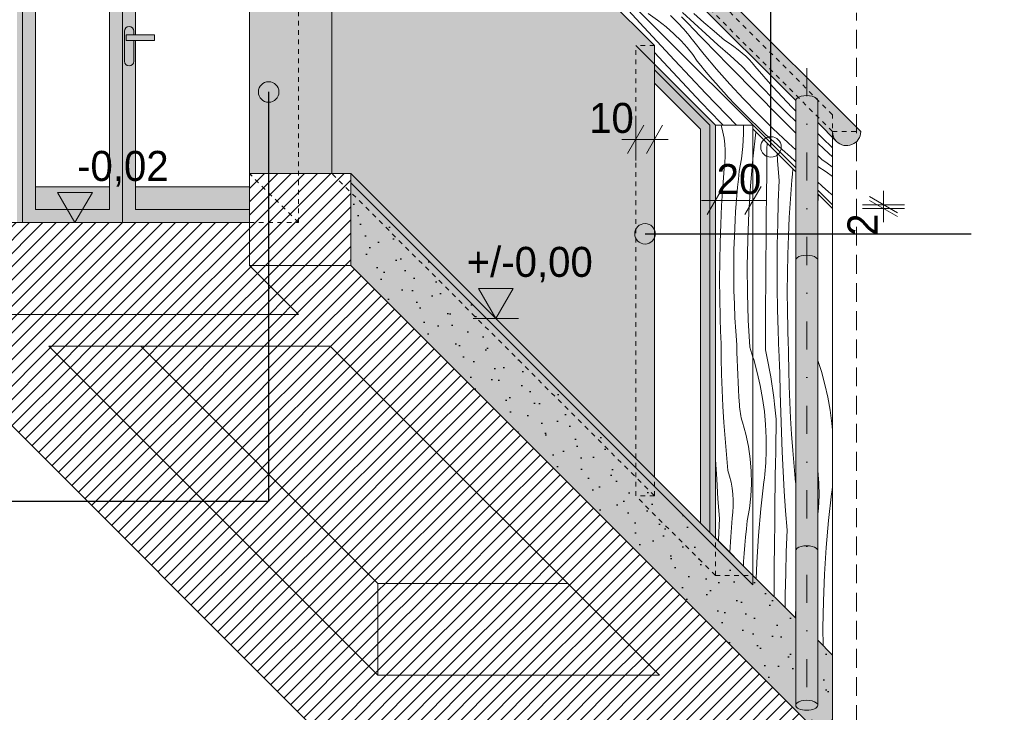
# Model space of a CAD drawing. Extents: x -366324 to -207045, y 68808 to 138616.
# Tile 35 of 170: x -338660 to -333414, y 86794 to 90486. Entities that reach past the tile are written whole.
import ezdxf

# ---------------------------------------------------------------- set-up
doc = ezdxf.new("R2010")
doc.units = 0
doc.header["$MEASUREMENT"] = 0
for name, pattern in [('Dashed', [564.444447, 282.222223, -282.222223]), ('Dot & Dashed', [450, 150, -150, 0, -150]), ('Hidden Line', [50, 25, -25]), ('Krawędzie ukryte', [150, 100, -50])]:
    doc.linetypes.add(name, pattern=pattern)
for name, color, linetype, lineweight in [('A-Opisy_Nr_Pióra__21', 7, 'Continuous', 9), ('Arch drzwi_Nr_Pióra__21', 7, 'Continuous', 9), ('Arch kolorystyka_Nr_Pióra__1', 7, 'Continuous', 25), ('Arch kolorystyka_Nr_Pióra__101', 8, 'Continuous', 13), ('Arch kolorystyka_Nr_Pióra__41', 7, 'Continuous', 15), ('Arch okna_Nr_Pióra__21', 7, 'Continuous', 9), ('Arch wymiary_Nr_Pióra__21', 7, 'Continuous', 9), ('Arch ściany zewnętrzne_Nr_Pióra__21', 7, 'Continuous', 9), ('INWENT.ŚCIANY_Nr_Pióra__21', 7, 'Continuous', 9)]:
    doc.layers.add(name, color=color, linetype=linetype, lineweight=lineweight)
for name, color, linetype, lineweight, true_color in [('Arch kolorystyka_Nr_Pióra__102', 7, 'Continuous', 9, 0xcccccc), ('Arch kolorystyka_Nr_Pióra__2', 7, 'Continuous', 13, 0x7f7f7f), ('Arch kolorystyka_Nr_Pióra__22', 7, 'Continuous', 9, 0x7f7f7f), ('Arch kolorystyka_Nr_Pióra__61', 7, 'Continuous', 20, 0x4d4d4d), ('Arch kolorystyka_Nr_Pióra__81', 7, 'Continuous', 9, 0x5d5d5d), ('Arch okna_Nr_Pióra__22', 7, 'Continuous', 9, 0x7f7f7f), ('Arch ściany zewnętrzne_Nr_Pióra__22', 7, 'Continuous', 9, 0x7f7f7f)]:
    doc.layers.add(name, color=color, linetype=linetype, lineweight=lineweight, true_color=true_color)
doc.layers.add('Arch wymiary', color=7, linetype='Continuous')
doc.styles.add('GENERATED_STYLE_1', font='txt')
doc.dimstyles.new('GENERATED_STYLE__2', dxfattribs={"dimtxt": 160.000002, "dimasz": 114, "dimexe": 0.18, "dimexo": 0, "dimgap": 0.09, "dimtad": 1, "dimdec": 0, "dimlfac": 0.1, "dimzin": 0, "dimdsep": 46, "dimtxsty": 'GENERATED_STYLE_1', "dimblk": 'ARROWHEAD_2', "dimblk1": 'ARROWHEAD_2', "dimblk2": 'ARROWHEAD_2', "dimcen": 0.09, "dimclrd": 7, "dimclre": 7, "dimclrt": 7, "dimazin": 0, "dimtfac": 1, "dimtdec": 4, "dimtmove": 0, "dimatfit": 3, "dimfxl": 0, "dimtolj": 1, "dimtzin": 0, "dimarcsym": 0})
doc.dimstyles.new('GENERATED_STYLE__3', dxfattribs={"dimtxt": 160.000002, "dimasz": 114, "dimexe": 0.18, "dimexo": 0, "dimgap": 0.09, "dimtad": 1, "dimtih": 1, "dimtoh": 1, "dimdec": 0, "dimlfac": 0.1, "dimzin": 0, "dimdsep": 46, "dimtxsty": 'GENERATED_STYLE_1', "dimblk": 'ARROWHEAD_2', "dimblk1": 'ARROWHEAD_2', "dimblk2": 'ARROWHEAD_2', "dimcen": 0.09, "dimclrd": 7, "dimclre": 7, "dimclrt": 7, "dimazin": 0, "dimtfac": 1, "dimtdec": 4, "dimtmove": 2, "dimatfit": 3, "dimfxl": 0, "dimtolj": 1, "dimtzin": 0, "dimarcsym": 0})
doc.dimstyles.new('GENERATED_STYLE__4', dxfattribs={"dimtxt": 160.000002, "dimasz": 114, "dimexe": 0.18, "dimexo": 0, "dimgap": 0.09, "dimtad": 1, "dimtih": 1, "dimtoh": 1, "dimdec": 0, "dimlfac": 0.1, "dimzin": 0, "dimdsep": 46, "dimtxsty": 'GENERATED_STYLE_1', "dimblk": 'ARROWHEAD_2', "dimblk1": 'ARROWHEAD_2', "dimblk2": 'ARROWHEAD_2', "dimcen": 0.09, "dimclrd": 7, "dimclre": 7, "dimclrt": 7, "dimazin": 0, "dimtfac": 1, "dimtdec": 4, "dimtmove": 0, "dimatfit": 3, "dimfxl": 0, "dimtolj": 1, "dimtzin": 0, "dimarcsym": 0})
doc.dimstyles.new('GENERATED_STYLE__8', dxfattribs={"dimtxt": 0.18, "dimasz": 218.88, "dimexe": 0.18, "dimexo": 0.0625, "dimgap": 0.09, "dimtad": 0, "dimtih": 1, "dimtoh": 1, "dimdec": 4, "dimzin": 0, "dimdsep": 46, "dimcen": 0.09, "dimadec": 0, "dimazin": 0, "dimtfac": 1, "dimtdec": 4, "dimtmove": 0, "dimatfit": 3, "dimldrblk": 'ARROWHEAD_1', "dimfxl": 0, "dimtolj": 1, "dimtzin": 0, "dimarcsym": 0})
pattern_1 = [(45, (0, 0), (-35.355339, 35.355339), [])]

# ---------------------------------------------------------------- blocks, each defined once
blk = doc.blocks.new('*X98')
at = {"layer": 'Arch kolorystyka_Nr_Pióra__22', "linetype": 'Continuous'}
for p, q in [((-334753.3, 89744.2), (-334737.3, 89886.8)), ((-334737.3, 89886.8), (-334737.2, 89887.7)), ((-334678.6, 89796.2), (-334678.2, 89828.8)), ((-334679.4, 89733.5), (-334678.6, 89796.2)), ((-334621.9, 89733.8), (-334624.7, 89775.2)), ((-334753.6, 89740.2), (-334753.3, 89744.2)), ((-334680, 89670.9), (-334679.4, 89733.5)), ((-334614.1, 89629.3), (-334621.9, 89733.8)), ((-334681.1, 89552.8), (-334680, 89670.9)), ((-334546.6, 89630.3), (-334543.1, 89662.3)), ((-334543.1, 89662.3), (-334541.5, 89692)), ((-334618.5, 89514.9), (-334614.1, 89629.3)), ((-334554, 89531.4), (-334546.6, 89630.3)), ((-334682.1, 89434.8), (-334681.1, 89552.8)), ((-334621.6, 89400.5), (-334618.5, 89514.9)), ((-334560.1, 89432.5), (-334554, 89531.4)), ((-334683, 89316.8), (-334682.1, 89434.8)), ((-334564.8, 89333.5), (-334560.1, 89432.5)), ((-334623.5, 89286.1), (-334621.6, 89400.5)), ((-334568.1, 89234.4), (-334564.8, 89333.5)), ((-334684, 89198.7), (-334683, 89316.8)), ((-334624.2, 89171.6), (-334623.5, 89286.1)), ((-334570.1, 89135.3), (-334568.1, 89234.4)), ((-334684.9, 89080.7), (-334684, 89198.7)), ((-334623.7, 89057.1), (-334624.2, 89171.6)), ((-334570.7, 89036.1), (-334570.1, 89135.3)), ((-334685.7, 88962.7), (-334684.9, 89080.7)), ((-334621.9, 88942.7), (-334623.7, 89057.1)), ((-334570, 88937), (-334570.7, 89036.1)), ((-334686.5, 88844.6), (-334685.7, 88962.7)), ((-334619, 88828.2), (-334621.9, 88942.7)), ((-334568, 88837.9), (-334570, 88937)), ((-334687.3, 88726.6), (-334686.5, 88844.6)), ((-334614.9, 88713.8), (-334619, 88828.2)), ((-334567.5, 88821.2), (-334568, 88837.9)), ((-334567, 88804.6), (-334567.5, 88821.2)), ((-334566.4, 88787.9), (-334567, 88804.6)), ((-334565.8, 88771.3), (-334566.4, 88787.9)), ((-334565.2, 88754.6), (-334565.8, 88771.3)), ((-334564.6, 88738), (-334565.2, 88754.6)), ((-334687.3, 88726.6), (-334679.2, 88690.7)), ((-334614.3, 88699.8), (-334614.9, 88713.8)), ((-334613.7, 88685.8), (-334614.3, 88699.8)), ((-334563.8, 88721.3), (-334564.6, 88738)), ((-334563.1, 88704.7), (-334563.8, 88721.3)), ((-334562.1, 88619), (-334563.1, 88704.7)), ((-334753.6, 88688.3), (-334749, 88674.2)), ((-334749, 88674.2), (-334730.4, 88606.1)), ((-334679.2, 88690.7), (-334671.6, 88654.7)), ((-334671.6, 88654.7), (-334664.7, 88618.5)), ((-334613, 88671.8), (-334613.7, 88685.8)), ((-334612.4, 88657.7), (-334613, 88671.8)), ((-334611.7, 88643.7), (-334612.4, 88657.7)), ((-334730.4, 88606.1), (-334714.7, 88537.3)), ((-334664.7, 88618.5), (-334658.3, 88582.3)), ((-334611.1, 88629.7), (-334611.7, 88643.7)), ((-334610.4, 88615.7), (-334611.1, 88629.7)), ((-334609.6, 88601.7), (-334610.4, 88615.7)), ((-334607.9, 88496.9), (-334609.6, 88601.7)), ((-334560, 88533.2), (-334562.1, 88619)), ((-334658.3, 88582.3), (-334652.5, 88545.9)), ((-334652.5, 88545.9), (-334647.4, 88509.5)), ((-334714.7, 88537.3), (-334702.1, 88467.9)), ((-334647.4, 88509.5), (-334642.8, 88472.9)), ((-334605.3, 88392.2), (-334607.9, 88496.9)), ((-334557, 88447.6), (-334560, 88533.2)), ((-334702.1, 88467.9), (-334692.6, 88398)), ((-334642.8, 88472.9), (-334638.8, 88436.3)), ((-334636.3, 88420.4), (-334638.8, 88436.3)), ((-334552.9, 88361.9), (-334557, 88447.6)), ((-334692.6, 88398), (-334686.2, 88327.7)), ((-334634.2, 88404.4), (-334636.3, 88420.4)), ((-334632.5, 88388.3), (-334634.2, 88404.4)), ((-334631.1, 88372.3), (-334632.5, 88388.3)), ((-334601.8, 88287.6), (-334605.3, 88392.2)), ((-334630.2, 88356.1), (-334631.1, 88372.3)), ((-334629.6, 88340), (-334630.2, 88356.1)), ((-334629.4, 88323.9), (-334629.6, 88340)), ((-334547.8, 88276.3), (-334552.9, 88361.9)), ((-334686.2, 88327.7), (-334683, 88257.2)), ((-334630.9, 88245.1), (-334629.5, 88307.7)), ((-334629.5, 88307.7), (-334629.4, 88323.9)), ((-334597.5, 88182.9), (-334601.8, 88287.6)), ((-334683, 88257.2), (-334682.8, 88186.7)), ((-334632.1, 88182.4), (-334630.9, 88245.1)), ((-334541.7, 88190.8), (-334547.8, 88276.3)), ((-334683.4, 88166.1), (-334682.8, 88186.7)), ((-334633.2, 88119.7), (-334632.1, 88182.4)), ((-334592.3, 88078.3), (-334597.5, 88182.9)), ((-334534.6, 88105.4), (-334541.7, 88190.8)), ((-334686.6, 88104.3), (-334685.2, 88124.9)), ((-334685.2, 88124.9), (-334684.2, 88145.5)), ((-334684.2, 88145.5), (-334683.4, 88166.1)), ((-334690.1, 88063.2), (-334688.2, 88083.7)), ((-334688.2, 88083.7), (-334686.6, 88104.3)), ((-334634.3, 88057), (-334633.2, 88119.7)), ((-334586.2, 87973.7), (-334592.3, 88078.3)), ((-334526.5, 88020), (-334534.6, 88105.4)), ((-334710.6, 87879.7), (-334694.6, 88022.2)), ((-334694.6, 88022.2), (-334692.2, 88042.7)), ((-334692.2, 88042.7), (-334690.1, 88063.2)), ((-334635.2, 87994.4), (-334634.3, 88057)), ((-334525.4, 88016.1), (-334526.5, 88020)), ((-334636, 87931.7), (-334635.2, 87994.4)), ((-334579.3, 87869.2), (-334586.2, 87973.7)), ((-334636.7, 87869), (-334636, 87931.7)), ((-334723.2, 87736.8), (-334710.6, 87879.7)), ((-334637.4, 87806.3), (-334636.7, 87869)), ((-334571.5, 87764.8), (-334579.3, 87869.2)), ((-334638.4, 87688.3), (-334637.4, 87806.3)), ((-334575.8, 87650.4), (-334571.5, 87764.8)), ((-334732.5, 87593.6), (-334723.2, 87736.8)), ((-334639.4, 87570.3), (-334638.4, 87688.3)), ((-334578.9, 87536), (-334575.8, 87650.4)), ((-334736.1, 87506.6), (-334732.5, 87593.6)), ((-334640.4, 87452.2), (-334639.4, 87570.3)), ((-334580.8, 87421.5), (-334578.9, 87536)), ((-334640.7, 87411.3), (-334640.4, 87452.2)), ((-334581.3, 87351.8), (-334580.8, 87421.5)), ((-334526.9, 87297.5), (-334525.5, 87369.8)), ((-334525.5, 87369.8), (-334525.4, 87373.2))]:
    blk.add_line(p, q, dxfattribs=at)
blk = doc.blocks.new('Wypełnienie_49')
at = {"layer": 'Arch kolorystyka_Nr_Pióra__22', "linetype": 'Dashed'}
blk.add_blockref('*X98', (0, 0), dxfattribs=at)
blk = doc.blocks.new('*X100')
at = {"layer": 'Arch kolorystyka_Nr_Pióra__22', "linetype": 'Continuous'}
for p, q in [((-334407.9, 89503.4), (-334405.7, 89537.8)), ((-334405.7, 89537.8), (-334404.2, 89554.7)), ((-334407.9, 88669.7), (-334388.8, 88610.6)), ((-334388.8, 88610.6), (-334370.2, 88542.6)), ((-334370.2, 88542.6), (-334354.5, 88473.8)), ((-334354.5, 88473.8), (-334341.9, 88404.4)), ((-334341.9, 88404.4), (-334332.4, 88334.5)), ((-334332.4, 88334.5), (-334329.3, 88300.5)), ((-334407.2, 88082.5), (-334407.9, 88087)), ((-334401.9, 88016.2), (-334407.2, 88082.5)), ((-334400.9, 87949.6), (-334401.9, 88016.2)), ((-334334.4, 87958.7), (-334332, 87979.2)), ((-334332, 87979.2), (-334329.9, 87999.7)), ((-334329.9, 87999.7), (-334329.3, 88005.5)), ((-334404.2, 87883.2), (-334400.9, 87949.6)), ((-334350.4, 87816.2), (-334334.4, 87958.7)), ((-334407.9, 87850.6), (-334404.2, 87883.2)), ((-334363, 87673.3), (-334350.4, 87816.2)), ((-334372.3, 87530.1), (-334363, 87673.3)), ((-334378.2, 87386.8), (-334372.3, 87530.1)), ((-334380.7, 87243.4), (-334378.2, 87386.8)), ((-334380.1, 87150.6), (-334380.7, 87243.4))]:
    blk.add_line(p, q, dxfattribs=at)
blk = doc.blocks.new('Wypełnienie_50')
at = {"layer": 'Arch kolorystyka_Nr_Pióra__22', "linetype": 'Dashed'}
blk.add_blockref('*X100', (0, 0), dxfattribs=at)
blk = doc.blocks.new('*X102')
at = {"layer": 'Arch kolorystyka_Nr_Pióra__22', "linetype": 'Continuous'}
for p, q in [((-334920.2, 89917.2), (-334922.3, 89924.1)), ((-334912.9, 89885.9), (-334920.2, 89917.2)), ((-334803.7, 89877.7), (-334804.4, 89924.1)), ((-334907.3, 89854.2), (-334912.9, 89885.9)), ((-334903.6, 89822.2), (-334907.3, 89854.2)), ((-334807, 89811.2), (-334803.7, 89877.7)), ((-334901.6, 89790.1), (-334903.6, 89822.2)), ((-334814.6, 89745.1), (-334807, 89811.2)), ((-334903.3, 89725.8), (-334901.5, 89757.9)), ((-334901.5, 89757.9), (-334901.6, 89790.1)), ((-334914.2, 89594.9), (-334906.8, 89693.8)), ((-334906.8, 89693.8), (-334903.3, 89725.8)), ((-334826.5, 89679.6), (-334814.6, 89745.1)), ((-334765.9, 89601.3), (-334753.6, 89740.2)), ((-334831.1, 89636.4), (-334826.5, 89679.6)), ((-334920.3, 89496), (-334914.2, 89594.9)), ((-334839.1, 89549.7), (-334835.3, 89593)), ((-334835.3, 89593), (-334831.1, 89636.4)), ((-334775.1, 89458.2), (-334765.9, 89601.3)), ((-334842.5, 89506.3), (-334839.1, 89549.7)), ((-334925, 89397), (-334920.3, 89496)), ((-334845.5, 89462.9), (-334842.5, 89506.3)), ((-334848.1, 89419.4), (-334845.5, 89462.9)), ((-334781, 89314.8), (-334775.1, 89458.2)), ((-334928.3, 89297.9), (-334925, 89397)), ((-334850.3, 89375.9), (-334848.1, 89419.4)), ((-334854.4, 89260), (-334852.2, 89332.4)), ((-334852.2, 89332.4), (-334850.3, 89375.9)), ((-334930.3, 89198.8), (-334928.3, 89297.9)), ((-334783.5, 89171.4), (-334781, 89314.8)), ((-334855.5, 89187.6), (-334854.4, 89260)), ((-334930.9, 89099.6), (-334930.3, 89198.8)), ((-334855.5, 89115.2), (-334855.5, 89187.6)), ((-334782.6, 89027.9), (-334783.5, 89171.4)), ((-334930.2, 89000.5), (-334930.9, 89099.6)), ((-334854.4, 89042.7), (-334855.5, 89115.2)), ((-334852.2, 88970.3), (-334854.4, 89042.7)), ((-334778.4, 88884.6), (-334782.6, 89027.9)), ((-334928.2, 88901.4), (-334930.2, 89000.5)), ((-334849, 88897.9), (-334852.2, 88970.3)), ((-334927.7, 88884.7), (-334928.2, 88901.4)), ((-334927.2, 88868.1), (-334927.7, 88884.7)), ((-334926.6, 88851.4), (-334927.2, 88868.1)), ((-334844.6, 88825.6), (-334849, 88897.9)), ((-334770.7, 88741.3), (-334778.4, 88884.6)), ((-334926.1, 88834.8), (-334926.6, 88851.4)), ((-334925.4, 88818.1), (-334926.1, 88834.8)), ((-334924.8, 88801.5), (-334925.4, 88818.1)), ((-334839.2, 88753.4), (-334844.6, 88825.6)), ((-334924, 88784.9), (-334924.8, 88801.5)), ((-334923.3, 88768.2), (-334924, 88784.9)), ((-334922.3, 88682.5), (-334923.3, 88768.2)), ((-334838.4, 88713.4), (-334839.2, 88753.4)), ((-334837.3, 88673.5), (-334838.4, 88713.4)), ((-334770.7, 88741.3), (-334753.6, 88688.3)), ((-334920.2, 88596.8), (-334922.3, 88682.5)), ((-334835.9, 88633.5), (-334837.3, 88673.5)), ((-334917.2, 88511.1), (-334920.2, 88596.8)), ((-334834.3, 88593.6), (-334835.9, 88633.5)), ((-334832.4, 88553.7), (-334834.3, 88593.6)), ((-334830.2, 88513.8), (-334832.4, 88553.7)), ((-334913.1, 88425.4), (-334917.2, 88511.1)), ((-334827.7, 88473.9), (-334830.2, 88513.8)), ((-334824.9, 88434.1), (-334827.7, 88473.9)), ((-334908, 88339.8), (-334913.1, 88425.4)), ((-334824.4, 88422.2), (-334824.9, 88434.1)), ((-334823.4, 88410.4), (-334824.4, 88422.2)), ((-334822.1, 88398.7), (-334823.4, 88410.4)), ((-334820.3, 88386.9), (-334822.1, 88398.7)), ((-334818.1, 88375.3), (-334820.3, 88386.9)), ((-334901.9, 88254.3), (-334908, 88339.8)), ((-334815.5, 88363.7), (-334818.1, 88375.3)), ((-334812.5, 88352.3), (-334815.5, 88363.7)), ((-334809.1, 88340.9), (-334812.5, 88352.3)), ((-334791, 88276.9), (-334809.1, 88340.9)), ((-334894.8, 88168.9), (-334901.9, 88254.3)), ((-334777.1, 88211.8), (-334791, 88276.9)), ((-334767.4, 88146), (-334777.1, 88211.8)), ((-334952.5, 88141.8), (-334953.6, 88164.9)), ((-334946.4, 88037.3), (-334952.5, 88141.8)), ((-334886.7, 88083.5), (-334894.8, 88168.9)), ((-334762.1, 88079.7), (-334767.4, 88146)), ((-334877.6, 88052.7), (-334886.7, 88083.5)), ((-334761.1, 88013.1), (-334762.1, 88079.7)), ((-334939.5, 87932.8), (-334946.4, 88037.3)), ((-334870.2, 88021.3), (-334877.6, 88052.7)), ((-334864.7, 87989.6), (-334870.2, 88021.3)), ((-334860.9, 87957.7), (-334864.7, 87989.6)), ((-334764.4, 87946.7), (-334761.1, 88013.1)), ((-334931.7, 87828.3), (-334939.5, 87932.8)), ((-334859, 87925.6), (-334860.9, 87957.7)), ((-334858.9, 87893.4), (-334859, 87925.6)), ((-334772, 87880.6), (-334764.4, 87946.7)), ((-334864.2, 87829.3), (-334860.6, 87861.3)), ((-334860.6, 87861.3), (-334858.9, 87893.4)), ((-334783.9, 87815.1), (-334772, 87880.6)), ((-334936, 87713.9), (-334931.7, 87828.3)), ((-334871.6, 87730.4), (-334864.2, 87829.3)), ((-334788.4, 87771.8), (-334783.9, 87815.1)), ((-334792.6, 87728.5), (-334788.4, 87771.8)), ((-334936.2, 87706.8), (-334936, 87713.9)), ((-334876.7, 87647.2), (-334871.6, 87730.4)), ((-334796.4, 87685.1), (-334792.6, 87728.5)), ((-334799.8, 87641.7), (-334796.4, 87685.1)), ((-334804.3, 87574.8), (-334802.9, 87598.3)), ((-334802.9, 87598.3), (-334799.8, 87641.7))]:
    blk.add_line(p, q, dxfattribs=at)
blk = doc.blocks.new('Wypełnienie_51')
at = {"layer": 'Arch kolorystyka_Nr_Pióra__22', "linetype": 'Dashed'}
blk.add_blockref('*X102', (0, 0), dxfattribs=at)
blk = doc.blocks.new('*X104')
at = {"layer": 'Arch kolorystyka_Nr_Pióra__22', "linetype": 'Continuous'}
for p, q in [((-335334.6, 90445.7), (-335494.2, 90621.3)), ((-335171.2, 90269.7), (-335334.6, 90445.7)), ((-335230.4, 90259.5), (-335277.9, 90311)), ((-335180.8, 90206.1), (-335230.4, 90259.5)), ((-335004.2, 90093.4), (-335171.2, 90269.7)), ((-335130.8, 90152.7), (-335180.8, 90206.1)), ((-335080.3, 90099.2), (-335130.8, 90152.7)), ((-335029.4, 90045.7), (-335080.3, 90099.2)), ((-334840.5, 89924.1), (-335004.2, 90093.4)), ((-334978.1, 89992.1), (-335029.4, 90045.7)), ((-334926.4, 89938.6), (-334978.1, 89992.1)), ((-334912.3, 89924.1), (-334926.4, 89938.6))]:
    blk.add_line(p, q, dxfattribs=at)
blk = doc.blocks.new('Wypełnienie_52')
at = {"layer": 'Arch kolorystyka_Nr_Pióra__22', "linetype": 'Dashed'}
blk.add_blockref('*X104', (0, 0), dxfattribs=at)
blk = doc.blocks.new('*X106')
at = {"layer": 'Arch kolorystyka_Nr_Pióra__22', "linetype": 'Continuous'}
for p, q in [((-334385.1, 89856.5), (-334407.9, 89879)), ((-334329.3, 89802.7), (-334385.1, 89856.5)), ((-334374.3, 89796.7), (-334407.9, 89828.8)), ((-334386.6, 89740.8), (-334407.9, 89762.3)), ((-334329.3, 89754.5), (-334374.3, 89796.7)), ((-334407.9, 89704.2), (-334363.4, 89674.5)), ((-334386.6, 89740.8), (-334358.8, 89721)), ((-334358.8, 89721), (-334331.4, 89701.2)), ((-334331.4, 89701.2), (-334329.3, 89699.7)), ((-334363.4, 89674.5), (-334329.3, 89650.4)), ((-334388, 89601.7), (-334407.9, 89619.6)), ((-334363.3, 89579.8), (-334388, 89601.7)), ((-334356.2, 89573.3), (-334363.3, 89579.8)), ((-334348.8, 89566.8), (-334356.2, 89573.3)), ((-334340.9, 89560.3), (-334348.8, 89566.8)), ((-334332.7, 89553.9), (-334340.9, 89560.3)), ((-334329.3, 89551.3), (-334332.7, 89553.9))]:
    blk.add_line(p, q, dxfattribs=at)
blk = doc.blocks.new('Wypełnienie_53')
at = {"layer": 'Arch kolorystyka_Nr_Pióra__22', "linetype": 'Dashed'}
blk.add_blockref('*X106', (0, 0), dxfattribs=at)
blk = doc.blocks.new('*X108')
at = {"layer": 'Arch kolorystyka_Nr_Pióra__22', "linetype": 'Continuous'}
for p, q in [((-335261.8, 90483.5), (-335311.5, 90519.3)), ((-335215.9, 90447.3), (-335261.8, 90483.5)), ((-335192.7, 90508.5), (-335153.7, 90469.6)), ((-335100.6, 90467.3), (-335133.9, 90501.8)), ((-335066.3, 90467.6), (-335128.2, 90525.2)), ((-335014.9, 90471.9), (-335068, 90519)), ((-335174.1, 90410.8), (-335215.9, 90447.3)), ((-335142.9, 90458.3), (-335153.7, 90469.6)), ((-335132.4, 90447), (-335142.9, 90458.3)), ((-335122.1, 90435.6), (-335132.4, 90447)), ((-335112.1, 90424.3), (-335122.1, 90435.6)), ((-335067.3, 90432.8), (-335100.6, 90467.3)), ((-335033.8, 90398.3), (-335067.3, 90432.8)), ((-335003.5, 90410), (-335066.3, 90467.6)), ((-334960.7, 90424.9), (-335014.9, 90471.9)), ((-335136.5, 90374.2), (-335174.1, 90410.8)), ((-335102.4, 90413), (-335112.1, 90424.3)), ((-335093, 90401.7), (-335102.4, 90413)), ((-335083.9, 90390.4), (-335093, 90401.7)), ((-335075, 90379.2), (-335083.9, 90390.4)), ((-335012.6, 90300.7), (-335075, 90379.2)), ((-335000.2, 90363.8), (-335033.8, 90398.3)), ((-334939.9, 90352.5), (-335003.5, 90410)), ((-334905.7, 90377.9), (-334960.7, 90424.9)), ((-334879.6, 90361), (-334905.7, 90377.9)), ((-335103.2, 90337.6), (-335136.5, 90374.2)), ((-335074.4, 90301.2), (-335103.2, 90337.6)), ((-334966.6, 90329.3), (-335000.2, 90363.8)), ((-334932.8, 90294.9), (-334966.6, 90329.3)), ((-334875.5, 90295), (-334939.9, 90352.5)), ((-334855, 90343.7), (-334879.6, 90361)), ((-334832, 90326.3), (-334855, 90343.7)), ((-334810.6, 90308.7), (-334832, 90326.3)), ((-335050.3, 90265.2), (-335074.4, 90301.2)), ((-334946.6, 90222.1), (-335012.6, 90300.7)), ((-334898.9, 90260.4), (-334932.8, 90294.9)), ((-334810.2, 90237.5), (-334875.5, 90295)), ((-334791, 90291), (-334810.6, 90308.7)), ((-334773.2, 90273.3), (-334791, 90291)), ((-334757.3, 90255.6), (-334773.2, 90273.3)), ((-335031, 90241.4), (-335050.3, 90265.2)), ((-335011.4, 90217.5), (-335031, 90241.4)), ((-334877, 90143.3), (-334946.6, 90222.1)), ((-334835, 90195.4), (-334898.9, 90260.4)), ((-334751.6, 90174.6), (-334810.2, 90237.5)), ((-334743.2, 90238), (-334757.3, 90255.6)), ((-334696.2, 90183.6), (-334743.2, 90238)), ((-334991.3, 90193.7), (-335011.4, 90217.5)), ((-334970.9, 90169.8), (-334991.3, 90193.7)), ((-334950, 90145.9), (-334970.9, 90169.8)), ((-334771.1, 90130.5), (-334835, 90195.4)), ((-334691.7, 90111.6), (-334751.6, 90174.6)), ((-334647.8, 90129.2), (-334696.2, 90183.6)), ((-334928.7, 90122), (-334950, 90145.9)), ((-334907, 90098.1), (-334928.7, 90122)), ((-334804, 90064.4), (-334877, 90143.3)), ((-334707.1, 90065.5), (-334771.1, 90130.5)), ((-334598, 90074.7), (-334647.8, 90129.2)), ((-334884.9, 90074.1), (-334907, 90098.1)), ((-334847.2, 90034.3), (-334884.9, 90074.1)), ((-334727.6, 89985.5), (-334804, 90064.4)), ((-334643.1, 90000.6), (-334707.1, 90065.5)), ((-334630.7, 90048.6), (-334691.7, 90111.6)), ((-334546.9, 90020.2), (-334598, 90074.7)), ((-334808.5, 89994.4), (-334847.2, 90034.3)), ((-334568.4, 89985.6), (-334630.7, 90048.6)), ((-334525.4, 89997.9), (-334546.9, 90020.2)), ((-334768.6, 89954.6), (-334808.5, 89994.4)), ((-334647.8, 89906.6), (-334727.6, 89985.5)), ((-334579.1, 89935.6), (-334643.1, 90000.6)), ((-334525.4, 89942.9), (-334568.4, 89985.6)), ((-334727.7, 89914.7), (-334768.6, 89954.6)), ((-334685.7, 89874.9), (-334727.7, 89914.7)), ((-334564.6, 89827.7), (-334647.8, 89906.6)), ((-334525.4, 89881.2), (-334579.1, 89935.6)), ((-334642.6, 89835), (-334685.7, 89874.9)), ((-334598.5, 89795.2), (-334642.6, 89835)), ((-334525.4, 89791.9), (-334564.6, 89827.7)), ((-334553.3, 89755.5), (-334598.5, 89795.2)), ((-334530.5, 89733.5), (-334553.3, 89755.5)), ((-334525.4, 89728.6), (-334530.5, 89733.5))]:
    blk.add_line(p, q, dxfattribs=at)
blk = doc.blocks.new('Wypełnienie_54')
at = {"layer": 'Arch kolorystyka_Nr_Pióra__22', "linetype": 'Dashed'}
blk.add_blockref('*X108', (0, 0), dxfattribs=at)
blk = doc.blocks.new('*D209')
at = {"layer": 'Arch wymiary_Nr_Pióra__21', "linetype": 'Continuous'}
for p, q in [((-334910.3, 89597.4), (-334996.9, 89447.4)), ((-334953.6, 89409.9), (-334953.6, 89634.9)), ((-334796.9, 89447.4), (-334710.3, 89597.4)), ((-334753.6, 89409.9), (-334753.6, 89634.9)), ((-335027, 89522.4), (-334953.6, 89522.4)), ((-334953.6, 89522.4), (-334753.6, 89522.4)), ((-334753.6, 89522.4), (-334680.3, 89522.4))]:
    blk.add_line(p, q, dxfattribs=at)
at = {"layer": 'Arch wymiary_Nr_Pióra__21', "insert": (-334946.7, 89554.4), "char_height": 160, "attachment_point": 7, "style": 'GENERATED_STYLE_1'}
blk.add_mtext('{20}', dxfattribs=at)
blk = doc.blocks.new('ARROWHEAD_2')
at = {"color": 0, "linetype": 'Continuous', "lineweight": 0}
for p, q in [((-0.378, -0.655), (0.378, 0.655)), ((0, 0), (-1, 0))]:
    blk.add_line(p, q, dxfattribs=at)
blk = doc.blocks.new('*D210')
at = {"layer": 'Arch wymiary_Nr_Pióra__21', "linetype": 'Continuous'}
for p, q in [((-335377.9, 89735.8), (-335377.9, 89960.8)), ((-335277.9, 89735.8), (-335277.9, 89960.8)), ((-335334.6, 89923.3), (-335421.2, 89773.3)), ((-335321.2, 89773.3), (-335234.6, 89923.3)), ((-335451.2, 89848.3), (-335377.9, 89848.3)), ((-335377.9, 89848.3), (-335277.9, 89848.3)), ((-335277.9, 89848.3), (-335204.5, 89848.3))]:
    blk.add_line(p, q, dxfattribs=at)
at = {"layer": 'Arch wymiary_Nr_Pióra__21', "insert": (-335626, 89880.3), "char_height": 160, "attachment_point": 7, "style": 'GENERATED_STYLE_1'}
blk.add_mtext('{10}', dxfattribs=at)
blk = doc.blocks.new('*D216')
at = {"layer": 'Arch wymiary_Nr_Pióra__21', "linetype": 'Continuous'}
for p, q in [((-334132.8, 89543.2), (-333982.8, 89456.6)), ((-334057.8, 89499.9), (-334057.8, 89573.2)), ((-333945.3, 89499.9), (-334170.3, 89499.9)), ((-333982.8, 89436.6), (-334132.8, 89523.2)), ((-334057.8, 89479.9), (-334057.8, 89499.9)), ((-333945.3, 89479.9), (-334170.3, 89479.9)), ((-334057.8, 89406.5), (-334057.8, 89479.9))]:
    blk.add_line(p, q, dxfattribs=at)
at = {"layer": 'Arch wymiary_Nr_Pióra__21', "insert": (-334089.8, 89334.1), "char_height": 160, "attachment_point": 7, "rotation": 90, "style": 'GENERATED_STYLE_1'}
blk.add_mtext('{2}', dxfattribs=at)
blk = doc.blocks.new('Wymiary_41', base_point=(-336123.1, 88893.6))
at = {"layer": 'Arch wymiary_Nr_Pióra__21', "linetype": 'Continuous'}
blk.add_hatch(color=256, dxfattribs=at).paths.add_polyline_path([(-336123.1, 88893.6), (-336215.9, 89053.6), (-336030.3, 89053.6)], flags=0)
for p, q in [((-336123.1, 88893.6), (-336215.9, 89053.6)), ((-336215.9, 89053.6), (-336030.3, 89053.6)), ((-336030.3, 89053.6), (-336123.1, 88893.6)), ((-336123.1, 88893.6), (-336243.1, 88893.6)), ((-336123.1, 88893.6), (-336003.1, 88893.6))]:
    blk.add_line(p, q, dxfattribs=at)
at = {"layer": 'Arch wymiary_Nr_Pióra__21', "insert": (-336278.5, 89085.6), "char_height": 160, "attachment_point": 7, "style": 'GENERATED_STYLE_1'}
blk.add_mtext('{+/-0,00}', dxfattribs=at)
blk = doc.blocks.new('Wymiary_42', base_point=(-338365.3, 89405))
at = {"layer": 'Arch wymiary_Nr_Pióra__21', "linetype": 'Continuous'}
blk.add_hatch(color=256, dxfattribs=at).paths.add_polyline_path([(-338365.3, 89405), (-338458.1, 89565), (-338272.5, 89565)], flags=0)
for p, q in [((-338365.3, 89405), (-338458.1, 89565)), ((-338458.1, 89565), (-338272.5, 89565)), ((-338272.5, 89565), (-338365.3, 89405)), ((-338365.3, 89405), (-338485.3, 89405)), ((-338365.3, 89405), (-338245.3, 89405))]:
    blk.add_line(p, q, dxfattribs=at)
at = {"layer": 'Arch wymiary_Nr_Pióra__21', "insert": (-338353.7, 89597), "char_height": 160, "attachment_point": 7, "style": 'GENERATED_STYLE_1'}
blk.add_mtext('{-0,02}', dxfattribs=at)
blk = doc.blocks.new('ARROWHEAD_1')
at = {"color": 0, "linetype": 'Continuous', "lineweight": 0}
blk.add_line((0, 0), (-1, 0), dxfattribs=at)
blk.add_circle((0, 0), 0.25, dxfattribs=at)

msp = doc.modelspace()

# ---------------------------------------------------------------- hatches: boundary and pattern name
at = {"layer": 'Arch kolorystyka_Nr_Pióra__1', "linetype": 'Continuous'}
h = msp.add_hatch(dxfattribs=at)
h.set_pattern_fill('Carpet', color=256, style=0, pattern_type=2)
h.set_pattern_definition([(45, (0, 300), (-95.459415, 95.459415), [0, -90, 0, -135]), (110, (300, 300), (126.858504, 46.17272), [0, -66, 0, -114])])
h.paths.add_polyline_path([(-336896.1, 89176.7), (-334973.6, 87254.1), (-334329.3, 86609.9), (-334329.3, 87099.9), (-334407.9, 87178.4), (-334407.9, 86832, -0.196004), (-334411.8, 86822.6, -0.100597), (-334422.8, 86814.4, -0.104592), (-334459.9, 86805.7, -0.043111), (-334473.3, 86805.7, -0.104592), (-334510.5, 86814.4, -0.100597), (-334521.5, 86822.6, -0.196004), (-334525.4, 86832), (-334525.4, 87295.9), (-334753.6, 87524.1), (-334753.6, 87474.1), (-336896.1, 89616.7)], flags=0)
at = {"layer": 'Arch kolorystyka_Nr_Pióra__101', "linetype": 'Continuous'}
h = msp.add_hatch(dxfattribs=at)
h.set_pattern_fill('Cegła_zwykła', color=256, style=0, pattern_type=2)
h.set_pattern_definition(pattern_1)
h.paths.add_polyline_path([(-337174.5, 88915), (-339294.5, 88915), (-339124.8, 88745.3), (-336989.3, 86609.9), (-334329.3, 86609.9), (-336896.1, 89176.7), (-337436.1, 89176.7)], flags=0)
h.paths.add_polyline_path([(-338504.8, 88745.3), (-337004.8, 88745.3), (-336751.2, 88491.7), (-335251.2, 86991.7), (-336751.2, 86991.7)], flags=0)
h = msp.add_hatch(dxfattribs=at)
h.set_pattern_fill('Cegła_zwykła', color=256, style=0, pattern_type=2)
h.set_pattern_definition(pattern_1)
h.paths.add_polyline_path([(-338014.8, 88745.3), (-336751.2, 87481.7), (-335741.2, 87481.7), (-337004.8, 88745.3)], flags=0)
at = {"layer": 'Arch kolorystyka_Nr_Pióra__102', "linetype": 'Continuous'}
h = msp.add_hatch(dxfattribs=at)
h.set_pattern_fill('Cegła_zwykła', color=256, style=0, pattern_type=2)
h.set_pattern_definition(pattern_1)
h.paths.add_polyline_path([(-337436.1, 89176.7), (-336896.1, 89176.7), (-336896.1, 89666.7), (-337436.1, 89666.7)], flags=0)
h = msp.add_hatch(dxfattribs=at)
h.set_pattern_fill('Cegła_zwykła', color=256, style=0, pattern_type=2)
h.set_pattern_definition(pattern_1)
h.paths.add_polyline_path([(-339294.5, 88915), (-337174.5, 88915), (-337436.1, 89176.7), (-337436.1, 89405), (-339294.5, 89405)], flags=0)
h = msp.add_hatch(dxfattribs=at)
h.set_pattern_fill('Cegła_zwykła', color=256, style=0, pattern_type=2)
h.set_pattern_definition(pattern_1)
h.paths.add_polyline_path([(-336751.2, 87481.7), (-338014.8, 88745.3), (-338504.8, 88745.3), (-336751.2, 86991.7)], flags=0)
h = msp.add_hatch(dxfattribs=at)
h.set_pattern_fill('Cegła_zwykła', color=256, style=0, pattern_type=2)
h.set_pattern_definition(pattern_1)
h.paths.add_polyline_path([(-335741.2, 87481.7), (-336751.2, 87481.7), (-336751.2, 86991.7), (-335251.2, 86991.7)], flags=0)
at = {"layer": 'Arch kolorystyka_Nr_Pióra__2', "linetype": 'Continuous'}
h = msp.add_hatch(color=256, dxfattribs=at)
h.paths.add_polyline_path([(-337436.1, 91805), (-338674.5, 91805), (-338674.5, 89405), (-337436.1, 89405), (-337436.1, 89595), (-338041.7, 89595), (-338041.7, 90375), (-337941.7, 90375), (-337941.7, 90405), (-338041.7, 90405), (-338041.7, 91705), (-337436.1, 91705)], flags=0)
h.paths.add_polyline_path([(-338181.7, 89595), (-338181.7, 91705), (-338574.5, 91705), (-338574.5, 89595)], flags=0)
msp.add_hatch(color=256, dxfattribs=at).paths.add_polyline_path([(-334953.6, 89924.1), (-335277.9, 90248.4), (-335277.9, 90218.4), (-335277.9, 90147.7), (-335033.6, 89903.4), (-335033.6, 87804.1), (-334983.6, 87754.1), (-334953.6, 87724.1)], flags=0)
at = {"layer": 'Arch kolorystyka_Nr_Pióra__41', "linetype": 'Continuous'}
for points in [[(-338310.4, 93870.9, 0.199936), (-338288.2, 93817.7), (-334525.4, 90054.8), (-334525.4, 86832, 0.453446), (-334407.9, 86832), (-334407.9, 89937.4), (-334307.6, 89837.1, 0.669604), (-334179.3, 89889.9), (-338160.4, 93870.9)], [(-336896.1, 89616.7), (-334753.6, 87474.1), (-334753.6, 87524.1), (-336896.1, 89666.7)]]:
    msp.add_hatch(color=256, dxfattribs=at).paths.add_polyline_path(points, flags=0)
at = {"layer": 'Arch kolorystyka_Nr_Pióra__61', "linetype": 'Continuous'}
msp.add_hatch(color=256, dxfattribs=at).paths.add_polyline_path([(-337436.1, 92066.7), (-336996.1, 92066.7), (-336996.1, 89666.7), (-337436.1, 89666.7)], flags=0)
at = {"layer": 'Arch kolorystyka_Nr_Pióra__81', "linetype": 'Continuous'}
msp.add_hatch(color=256, dxfattribs=at).paths.add_polyline_path([(-336996.1, 92066.7), (-336996.1, 89666.7), (-336896.1, 89666.7), (-335277.9, 88048.4), (-335277.9, 90348.4)], flags=0)
at = {"layer": 'Arch kolorystyka_Nr_Pióra__81', "linetype": 'Continuous', "lineweight": 0, "true_color": 0x454545}
msp.add_hatch(color=250, dxfattribs=at).paths.add_polyline_path([(-334753.6, 87474.1), (-336896.1, 89616.7), (-336896.1, 89176.7), (-334973.6, 87254.1), (-334329.3, 86609.9), (-334329.3, 87099.9), (-334407.9, 87178.4), (-334407.9, 86832, -0.453446), (-334525.4, 86832), (-334525.4, 87295.9), (-334753.6, 87524.1)], flags=0)

# ---------------------------------------------------------------- linework, layer by layer
at = {"layer": 'Arch drzwi_Nr_Pióra__21', "linetype": 'Continuous'}
for p, q in [((-338644.5, 91775), (-338644.5, 89405)), ((-338111.7, 91775), (-338111.7, 89405)), ((-338574.5, 91705), (-338574.5, 89475)), ((-338181.7, 91705), (-338181.7, 89475)), ((-338041.7, 91705), (-338041.7, 90405)), ((-338041.7, 90375), (-338041.7, 89475)), ((-338181.7, 89595), (-338574.5, 89595)), ((-337436.1, 89595), (-338041.7, 89595)), ((-338181.7, 89475), (-338574.5, 89475)), ((-337436.1, 89475), (-338041.7, 89475))]:
    msp.add_line(p, q, dxfattribs=at)
at = {"layer": 'Arch okna_Nr_Pióra__21', "linetype": 'Hidden Line'}
for p, q in [((-337174.5, 89405), (-337174.5, 91805)), ((-335377.9, 87948.4), (-335377.9, 90348.4)), ((-335277.9, 90348.4), (-335377.9, 90348.4)), ((-337174.5, 89405), (-337436.1, 89666.7)), ((-335277.9, 87948.4), (-336996.1, 89666.7)), ((-337436.1, 89405), (-337174.5, 89405)), ((-335277.9, 87948.4), (-335277.9, 88048.4)), ((-334953.6, 87524.1), (-335377.9, 87948.4)), ((-335277.9, 87948.4), (-335377.9, 87948.4)), ((-334953.6, 87524.1), (-334953.6, 87724.1)), ((-334953.6, 87524.1), (-334753.6, 87524.1))]:
    msp.add_line(p, q, dxfattribs=at)
at = {"layer": 'Arch okna_Nr_Pióra__21', "linetype": 'Continuous'}
for p, q in [((-338101.7, 90265), (-338101.7, 90425)), ((-338091.7, 90405), (-338091.7, 90375)), ((-338091.7, 90405), (-337941.7, 90405)), ((-338051.7, 90405), (-338051.7, 90425)), ((-337941.7, 90375), (-337941.7, 90405)), ((-338091.7, 90375), (-337941.7, 90375)), ((-338051.7, 90265), (-338051.7, 90375)), ((-335277.9, 90218.4), (-334983.6, 89924.1)), ((-335277.9, 90147.7), (-335033.6, 89903.4)), ((-335033.6, 89903.4), (-335033.6, 87804.1)), ((-334983.6, 89924.1), (-334983.6, 87754.1))]:
    msp.add_line(p, q, dxfattribs=at)
for centre, start, end in [((-338076.7, 90425), 0, 180), ((-338076.7, 90265), 180, 0)]:
    msp.add_arc(centre, 25, start, end, dxfattribs=at)
at = {"layer": 'Arch okna_Nr_Pióra__22', "linetype": 'Hidden Line'}
for p, q in [((-334329.3, 89889.9), (-338310.4, 93870.9)), ((-334329.3, 89979.9), (-338220.4, 93870.9)), ((-334329.3, 89858.8), (-334329.3, 89979.9)), ((-334329.3, 89889.9), (-334179.3, 89889.9))]:
    msp.add_line(p, q, dxfattribs=at)
at = {"layer": 'Arch ściany zewnętrzne_Nr_Pióra__21', "linetype": 'Continuous'}
for p, q in [((-334179.3, 89889.9), (-338160.4, 93870.9)), ((-338288.2, 93817.7), (-334525.4, 90054.8)), ((-334525.4, 89695.9), (-338310.4, 93480.9)), ((-337436.1, 89666.7), (-337436.1, 92066.7)), ((-335277.9, 90348.4), (-336996.1, 92066.7)), ((-336996.1, 89666.7), (-336996.1, 92066.7)), ((-334953.6, 89924.1), (-335377.9, 90348.4)), ((-335277.9, 88048.4), (-335277.9, 90348.4)), ((-334525.4, 90054.8), (-334525.4, 86832)), ((-334753.6, 89924.1), (-334953.6, 89924.1)), ((-334953.6, 87724.1), (-334953.6, 89924.1)), ((-334753.6, 87524.1), (-334753.6, 89924.1)), ((-334525.4, 89675.9), (-334753.6, 89904.1)), ((-334407.9, 89937.4), (-334307.6, 89837.1)), ((-334407.9, 89937.4), (-334407.9, 86832)), ((-334329.3, 87099.9), (-334329.3, 89858.8)), ((-336896.1, 89666.7), (-337436.1, 89666.7)), ((-337436.1, 89666.7), (-337436.1, 89176.7)), ((-334753.6, 87524.1), (-336896.1, 89666.7)), ((-336896.1, 89666.7), (-336896.1, 89176.7)), ((-334753.6, 87474.1), (-336896.1, 89616.7)), ((-334329.3, 89499.9), (-334407.9, 89578.4)), ((-334329.3, 89479.9), (-334407.9, 89558.4)), ((-339294.5, 89405), (-337436.1, 89405)), ((-337436.1, 89176.7), (-336896.1, 89176.7)), ((-337436.1, 89176.7), (-337174.5, 88915)), ((-336896.1, 89176.7), (-334329.3, 86609.9)), ((-339294.5, 88915), (-337174.5, 88915)), ((-336989.3, 86609.9), (-339124.8, 88745.3)), ((-338504.8, 88745.3), (-337004.8, 88745.3)), ((-336751.2, 86991.7), (-338504.8, 88745.3)), ((-337004.8, 88745.3), (-335251.2, 86991.7)), ((-334953.6, 87724.1), (-334753.6, 87524.1)), ((-334753.6, 87524.1), (-334525.4, 87295.9)), ((-334753.6, 87524.1), (-334753.6, 87474.1)), ((-334407.9, 87178.4), (-334329.3, 87099.9)), ((-334329.3, 87099.9), (-334329.3, 86609.9)), ((-336751.2, 86991.7), (-335251.2, 86991.7))]:
    msp.add_line(p, q, dxfattribs=at)
msp.add_arc((-334254.3, 89889.9), 75, 224.7743, 0, dxfattribs=at)
msp.add_ellipse((-334466.6, 86832), major_axis=(58.7, 0), ratio=0.451478, start_param=3.141593, end_param=6.283185, dxfattribs=at)
at = {"layer": 'Arch ściany zewnętrzne_Nr_Pióra__22', "linetype": 'Dot & Dashed'}
msp.add_line((-334466.5, 90228.7), (-334466.5, 86832), dxfattribs=at)
at = {"layer": 'Arch ściany zewnętrzne_Nr_Pióra__22', "linetype": 'Continuous'}
msp.add_line((-334407.9, 90055.2), (-334407.9, 89937.4), dxfattribs=at)
msp.add_arc((-334254.3, 89889.9), 75, 180, 224.7743, dxfattribs=at)
for centre in [(-334466.6, 90055.2), (-334466.6, 89204.5), (-334466.6, 87656.1), (-334466.6, 86832)]:
    msp.add_ellipse(centre, major_axis=(58.7, 0), ratio=0.451478, start_param=0, end_param=3.141593, dxfattribs=at)
at = {"layer": 'INWENT.ŚCIANY_Nr_Pióra__21', "linetype": 'Krawędzie ukryte'}
msp.add_line((-334201.5, 84932.1), (-334201.5, 90522.5), dxfattribs=at)
at = {"layer": 'INWENT.ŚCIANY_Nr_Pióra__21', "linetype": 'Continuous'}
for p, q in [((-338014.8, 88745.3), (-336751.2, 87481.7)), ((-336751.2, 86991.7), (-336751.2, 87481.7)), ((-336751.2, 87481.7), (-335741.2, 87481.7))]:
    msp.add_line(p, q, dxfattribs=at)

# ---------------------------------------------------------------- block references
at = {"layer": 'Arch kolorystyka_Nr_Pióra__22', "linetype": 'Dashed'}
for name in ['Wypełnienie_54', 'Wypełnienie_52', 'Wypełnienie_51', 'Wypełnienie_49', 'Wypełnienie_53', 'Wypełnienie_50']:
    msp.add_blockref(name, (0, 0), dxfattribs=at)
at = {"layer": 'Arch wymiary', "linetype": 'Continuous'}
for name, p in [('Wymiary_42', (-338365.3, 89405)), ('Wymiary_41', (-336123.1, 88893.6))]:
    msp.add_blockref(name, p, dxfattribs=at)

# ---------------------------------------------------------------- dimensions: what is measured, and where the dimension line sits
for base, p1, p2, dimstyle, picture, middle in [((-335377.9, 89848.3), (-335377.9, 89614.5), (-335277.9, 89610.9), 'GENERATED_STYLE__4', '*D210', (-335504.6, 89960.3)), ((-334953.6, 89522.4), (-334953.6, 89603.8), (-334753.6, 89607.4), 'GENERATED_STYLE__3', '*D209', (-334825.3, 89634.4))]:
    dim = msp.add_linear_dim(base=base, p1=p1, p2=p2, dimstyle=dimstyle, dxfattribs=at)
    dim.commit()
    dim.dimension.update_dxf_attribs({"geometry": picture, "text_midpoint": middle})
dim = msp.add_linear_dim(base=(-334057.8, 89479.9), p1=(-334329.3, 89479.9), p2=(-334329.3, 89499.9), angle=90, dimstyle='GENERATED_STYLE__2', dxfattribs=at)
dim.commit()
dim.dimension.update_dxf_attribs({"geometry": '*D216', "text_midpoint": (-334169.8, 89394.8)})

# ---------------------------------------------------------------- leaders
at = {"layer": 'A-Opisy_Nr_Pióra__21', "linetype": 'Continuous', "annotation_type": 0, "has_hookline": 1, "hookline_direction": 1}
for points, text_width in [([(-334657.4, 89808), (-334657.4, 91645.6), (-333013.2, 91645.6)], 1552.4), ([(-337333.5, 90101), (-337333.5, 87918.4), (-338712.6, 87918.4)], 2361.9), ([(-335328.3, 89345), (-333590.2, 89345)], 2361.9)]:
    msp.add_leader(points, dimstyle='GENERATED_STYLE__8', dxfattribs=dict(at, text_width=text_width))

doc.saveas('drawing.dxf')
